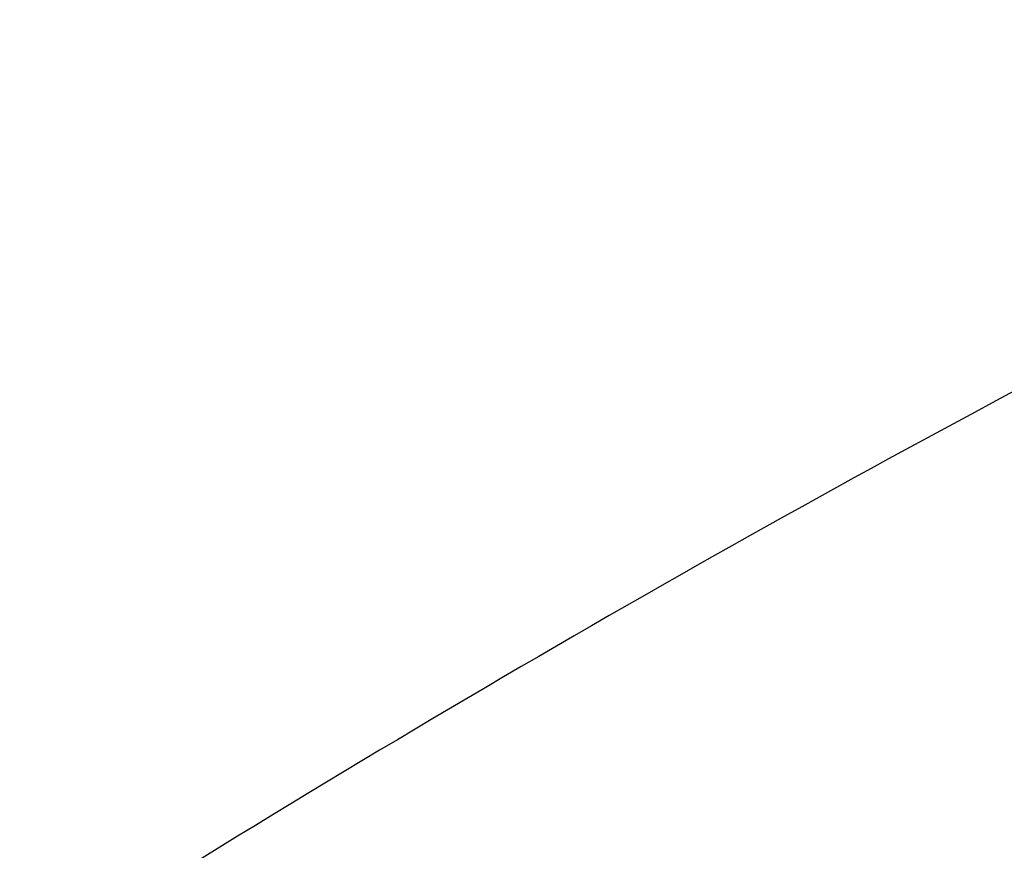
# Model space of a CAD drawing. Header units: millimetres. Extents: x -110 to 102, y -155 to 109.
# Tile 62 of 256: x -83.274 to -82.484, y 18.478 to 19.145. Entities that reach past the tile are written whole.
import ezdxf

# ---------------------------------------------------------------- set-up
doc = ezdxf.new("R2010")
doc.units = ezdxf.units.MM
doc.header["$MEASUREMENT"] = 0
doc.layers.add('surfs', color=7, linetype='Continuous', true_color=0x007f00)

msp = doc.modelspace()

# ---------------------------------------------------------------- linework, layer by layer
at = {"layer": 'surfs'}
for points in [[(-83.04848, 26.38993, 6.21387), (-83.85933, 26.10973, 5.59056), (-85.5571, 25.39192, 4.62306), (-88.09396, 23.97584, 4.03322), (-90.45092, 22.32102, 4.22198), (-92.62243, 20.52758, 4.87037), (-94.44157, 18.61433, 6.18752), (-95.31163, 17.3058, 7.52565), (-95.60515, 16.67369, 8.31497)], [(-82.82962, 25.77262, 6.09876), (-83.61781, 25.50082, 5.49287), (-85.26646, 24.80602, 4.54883), (-87.73156, 23.43372, 3.96321), (-90.02544, 21.82596, 4.13367), (-92.13851, 20.07663, 4.755), (-93.91307, 18.20438, 6.02682), (-94.76905, 16.91929, 7.32066), (-95.06328, 16.29648, 8.08399)], [(-82.64639, 25.13831, 5.99313), (-83.40554, 24.87674, 5.40964), (-84.9915, 24.20943, 4.49691), (-87.36299, 22.89004, 3.92082), (-89.57152, 21.34117, 4.07199), (-91.60436, 19.65059, 4.65966), (-93.31381, 17.8366, 5.87363), (-94.1436, 16.58809, 7.11093), (-94.43312, 15.98149, 7.84118)], [(-82.49645, 24.49384, 5.89674), (-83.21981, 24.24326, 5.34032), (-84.72909, 23.60597, 4.46629), (-86.98567, 22.34668, 3.90496), (-89.08822, 20.8675, 4.03642), (-91.02171, 19.25029, 4.58506), (-92.64905, 17.51296, 5.73065), (-93.44322, 16.31561, 6.90101), (-93.72387, 15.73297, 7.5921)], [(-81.93101, 19.11565, 5.3275), (-82.20632, 18.9913, 5.0624), (-82.79402, 18.68735, 4.62397), (-83.71816, 18.10386, 4.29625), (-84.61627, 17.43724, 4.30937), (-85.46954, 16.73292, 4.51757), (-86.22029, 16.00549, 5.01946), (-86.61874, 15.52924, 5.54255), (-86.77789, 15.30459, 5.84966)]]:
    msp.add_open_spline(points, degree=3, knots=[0, 0, 0, 0, 1.178306, 2.356612, 3.534919, 4.709102, 5.883286, 7.05747, 7.05747, 7.05747, 7.05747], dxfattribs=at)

doc.saveas('drawing.dxf')
